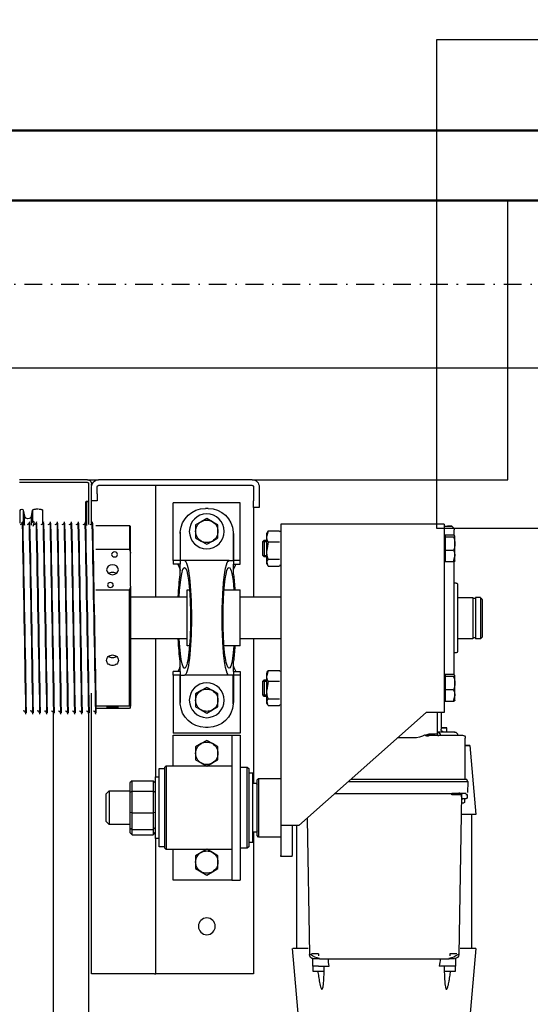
# Model space of a CAD drawing. Header units: centimetres. Extents: x 0 to 55409, y -2708 to 14680.
# Tile 170 of 215: x 50525 to 50562, y 5719 to 5790. Entities that reach past the tile are written whole.
import ezdxf

# ---------------------------------------------------------------- set-up
doc = ezdxf.new("R2010")
doc.units = ezdxf.units.CM
doc.header["$LTSCALE"] = 0.01
doc.linetypes.add('Ciągłe', pattern=[0])
doc.linetypes.add('DASHDOT2', pattern=[12.7, 6.35, -3.175, 0, -3.175])
for name, color, linetype in [('A-Grid', 191, 'DASHDOT2'), ('A-konstrukcja', 7, 'Continuous'), ('CKOPIS_WIDOK', 3, 'Continuous'), ('CKSCIANY_WIDOK', 7, 'Ciągłe'), ('CKWYMIAR', 3, 'Continuous')]:
    doc.layers.add(name, color=color, linetype=linetype)
doc.layers.add('CKPOM_POWIERZ', color=1, linetype='Continuous', plot=False)
doc.layers.add('CKSCIANY_PRZEKR', color=6, linetype='Continuous', lineweight=50)
doc.styles.get("Standard").update_dxf_attribs({"font": 'ic-simplex.shx', "width": 0.8})
doc.dimstyles.new('Kopia2 CADKON cm', dxfattribs={"dimscale": 5, "dimtxt": 3, "dimasz": 2.5, "dimexe": 1.8, "dimexo": 5, "dimgap": 0.6, "dimtad": 1, "dimrnd": 0.5, "dimtxsty": 'Standard', "dimblk1": 'OBLIQUE', "dimblk2": 'OBLIQUE', "dimsah": 1, "dimcen": 2.5, "dimadec": 1, "dimazin": 2, "dimtfac": 1, "dimtix": 1, "dimtmove": 2, "dimatfit": 3, "dimldrblk": 'OPEN30', "dimfxl": 2, "dimfxlon": 1, "dimtfill": 1, "dimtolj": 1, "dimarcsym": 0})

# ---------------------------------------------------------------- blocks, each defined once
blk = doc.blocks.new('A$7E8814A102C37C')
at = {"layer": 'A-Grid', "ltscale": 20}
blk.add_line((-367, -417), (3350, -417), dxfattribs=at)
at = {"layer": 'CKOPIS_WIDOK'}
for points in [[(-11, -406), (1511, -406), (1511, -1678), (-11, -1678)], [(-6, -411), (1506, -411), (1506, -1673), (-6, -1673)]]:
    blk.add_lwpolyline(points, close=True, dxfattribs=at)
blk = doc.blocks.new('A$7E8814B27261F1')
at = {"color": 7, "linetype": 'Continuous'}
for p, q in [((0, 0), (0, 375)), ((200, 301), (200, 349.66)), ((202, 301), (202, 349.66)), ((221, 348), (221, 347.81)), ((221.8, 346.83), (226.02, 345.95)), ((221.8, 346.83), (229.79, 346.83)), ((229.95, 349), (222, 349)), ((232.64, 345.95), (226.02, 345.95)), ((229.79, 346.83), (232.64, 345.95)), ((231.1, 349), (229.95, 349)), ((231.1, 347.69), (230.73, 347.81)), ((231, 347.71), (231, 347.3)), ((221, 339.19), (221, 338)), ((226.02, 341.05), (221.8, 340.17)), ((222.39, 340), (222.1, 340)), ((229.32, 340), (222.39, 340)), ((232.64, 341.05), (226.02, 341.05)), ((230.85, 340.49), (229.28, 340)), ((230.16, 339), (233.52, 340.07)), ((231, 342.71), (231, 342.3)), ((367, 344.8), (367, 345.21)), ((367, 339.8), (367, 340.21)), ((222.23, 333), (222.39, 333)), ((222.39, 333), (231.33, 333)), ((231, 337.71), (231, 337.3)), ((231, 332.71), (231, 332.3)), ((367, 334.8), (367, 335.22)), ((231, 327.72), (231, 327.3)), ((366.58, 325.5), (636.73, 325.5)), ((367, 329.8), (367, 330.22)), ((367, 324.8), (367, 325.22)), ((231, 322.72), (231, 322.3)), ((231, 317.72), (231, 317.3)), ((367, 319.8), (367, 320.22)), ((231, 312.72), (231, 312.3)), ((367, 314.8), (367, 315.22)), ((231, 307.72), (231, 307.31)), ((367, 309.8), (367, 310.22)), ((367, 304.8), (367, 305.22)), ((200, 301), (200, 293)), ((232.13, 300), (203, 300)), ((204, 298), (203, 298)), ((203, 298), (203, 297.58)), ((204, 298), (204, 297.9)), ((210, 298), (205, 298)), ((215, 298), (210, 298)), ((215, 294), (215, 298)), ((231.46, 298), (215, 298)), ((215.8, 302), (215.3, 301.5)), ((215.3, 301.5), (215.7, 301.5)), ((215.3, 301.5), (215.3, 300)), ((216.2, 302), (215.7, 301.5)), ((215.7, 301.5), (232.7, 301.5)), ((215.7, 301.5), (215.7, 300)), ((216.2, 302), (215.8, 302)), ((232.2, 302), (216.2, 302)), ((231, 302.72), (231, 302.31)), ((231, 297.72), (231, 297.31)), ((554, 298), (353, 298)), ((367, 299.81), (367, 300.22)), ((636.73, 300), (367, 300)), ((554, 293), (554, 298)), ((200, 183), (200, 293)), ((204, 183), (204, 293)), ((210, 294), (205, 294)), ((210, 294), (215, 294)), ((232.75, 295), (232.75, 285.82)), ((250.04, 270.75), (250.04, 295)), ((278.85, 295), (278.85, 270.75)), ((354.75, 295), (367, 295)), ((362.13, 270.75), (362.13, 295)), ((363.73, 295), (363.73, 270.75)), ((367, 295), (367, 295.22)), ((554, 253), (554, 293)), ((425, 287.5), (423, 285.5)), ((423, 285.5), (447, 285.5)), ((423, 285.5), (423, 270.5)), ((445, 287.5), (425, 287.5)), ((447, 285.5), (445, 287.5)), ((447, 270.5), (447, 285.5)), ((232.75, 280.15), (232.75, 270.75)), ((232.75, 270.75), (250.04, 270.75)), ((232.75, 270.75), (233.5, 270)), ((252.71, 270), (233.5, 270)), ((276.18, 270), (252.71, 270)), ((276.18, 270), (362.28, 270)), ((362.13, 270.75), (278.85, 270.75)), ((284, 270), (284, 229.6)), ((314, 229.6), (314, 270)), ((363.58, 270), (362.28, 270)), ((415.65, 269), (417.25, 270.5)), ((415.65, 269), (415.65, 254)), ((423.11, 269), (415.65, 269)), ((417.25, 270.5), (424.06, 270.5)), ((423.11, 269), (424.06, 270.5)), ((423.11, 269), (423.11, 254)), ((438.69, 269), (423.11, 269)), ((424.06, 270.5), (438.43, 270.5)), ((438.43, 270.5), (449.39, 270.5)), ((438.69, 269), (438.43, 270.5)), ((438.69, 269), (438.69, 254)), ((450.71, 269), (438.69, 269)), ((449.39, 270.5), (452.75, 270.5)), ((449.39, 270.5), (450.71, 269)), ((450.71, 269), (450.71, 254)), ((454.35, 269), (450.71, 269)), ((452.75, 270.5), (454.35, 269)), ((454.35, 269), (454.35, 254)), ((284, 252), (204, 252)), ((413, 252), (314, 252)), ((463, 249.5), (407, 249.5)), ((407, 249.5), (407, 245.5)), ((413, 252.5), (457, 252.5)), ((413, 252.5), (413, 249.5)), ((415.65, 254), (423.11, 254)), ((417.25, 252.5), (415.65, 254)), ((423.11, 254), (438.69, 254)), ((424.06, 252.5), (423.11, 254)), ((438.43, 252.5), (438.69, 254)), ((438.69, 254), (450.71, 254)), ((449.39, 252.5), (450.71, 254)), ((450.71, 254), (454.35, 254)), ((454.35, 254), (452.75, 252.5)), ((457, 249.5), (457, 252.5)), ((554, 252), (457, 252)), ((463, 245.5), (463, 249.5)), ((554, 253), (554, 252)), ((554, 247), (554, 252)), ((554, 187), (554, 247)), ((406, 245.5), (405, 244.5)), ((405, 244.5), (465, 244.5)), ((405, 244.5), (405, 197.5)), ((464, 245.5), (406, 245.5)), ((465, 244.5), (464, 245.5)), ((465, 197.5), (465, 244.5)), ((257.9, 239.5), (216.5, 239.5)), ((216.5, 191.5), (216.5, 239.5)), ((237.5, 234.47), (257.9, 234.47)), ((238.5, 234.5), (257.9, 234.5)), ((257.9, 234.5), (257.9, 239.5)), ((257.9, 239.5), (260.5, 239.5)), ((257.9, 234.5), (260.5, 234.5)), ((257.9, 231.4), (257.9, 234.47)), ((260.5, 234.5), (260.5, 239.5)), ((268.01, 234.6), (260.5, 234.6)), ((337.5, 234.6), (329.99, 234.6)), ((340.1, 239.5), (337.5, 239.5)), ((337.5, 234.5), (337.5, 239.5)), ((337.5, 234.5), (340.1, 234.5)), ((340.1, 239.5), (381.5, 239.5)), ((340.1, 234.5), (340.1, 239.5)), ((340.1, 234.5), (359.5, 234.5)), ((340.1, 234.47), (340.1, 231.4)), ((360.5, 234.47), (340.1, 234.47)), ((381.5, 191.5), (381.5, 239.5)), ((405, 239.5), (383, 239.5)), ((383, 239.5), (383, 201.5)), ((487, 239.5), (465, 239.5)), ((487, 201.5), (487, 239.5)), ((257.9, 199.6), (257.9, 231.4)), ((319, 229.6), (279, 229.6)), ((279, 229.6), (279, 227.84)), ((319, 227.84), (319, 229.6)), ((340.1, 199.6), (340.1, 231.4)), ((227.76, 215.5), (230.07, 219.5)), ((230.07, 219.5), (232.38, 223.5)), ((232.38, 223.5), (237, 223.5)), ((237, 223.5), (241.62, 223.5)), ((241.62, 223.5), (243.93, 219.5)), ((243.93, 219.5), (246.24, 215.5)), ((348.76, 215.5), (351.07, 219.5)), ((351.07, 219.5), (353.38, 223.5)), ((353.38, 223.5), (358, 223.5)), ((358, 223.5), (362.62, 223.5)), ((362.62, 223.5), (364.93, 219.5)), ((364.93, 219.5), (367.24, 215.5)), ((386.76, 215.5), (389.07, 219.5)), ((389.07, 219.5), (391.38, 223.5)), ((391.38, 223.5), (396, 223.5)), ((396, 223.5), (400.62, 223.5)), ((400.62, 223.5), (402.93, 219.5)), ((402.93, 219.5), (405.24, 215.5)), ((464.76, 215.5), (467.07, 219.5)), ((467.07, 219.5), (469.38, 223.5)), ((469.38, 223.5), (474, 223.5)), ((474, 223.5), (478.62, 223.5)), ((478.62, 223.5), (480.93, 219.5)), ((480.93, 219.5), (483.24, 215.5)), ((220.5, 214.5), (220.5, 216.5)), ((230.07, 211.5), (227.76, 215.5)), ((246.24, 215.5), (243.93, 211.5)), ((351.07, 211.5), (348.76, 215.5)), ((367.24, 215.5), (364.93, 211.5)), ((377.5, 214.5), (377.5, 216.5)), ((389.07, 211.5), (386.76, 215.5)), ((405.24, 215.5), (402.93, 211.5)), ((467.07, 211.5), (464.76, 215.5)), ((483.24, 215.5), (480.93, 211.5)), ((232.38, 207.5), (230.07, 211.5)), ((237, 207.5), (232.38, 207.5)), ((241.62, 207.5), (237, 207.5)), ((243.93, 211.5), (241.62, 207.5)), ((353.38, 207.5), (351.07, 211.5)), ((358, 207.5), (353.38, 207.5)), ((362.62, 207.5), (358, 207.5)), ((364.93, 211.5), (362.62, 207.5)), ((391.38, 207.5), (389.07, 211.5)), ((396, 207.5), (391.38, 207.5)), ((400.62, 207.5), (396, 207.5)), ((402.93, 211.5), (400.62, 207.5)), ((469.38, 207.5), (467.07, 211.5)), ((474, 207.5), (469.38, 207.5)), ((478.62, 207.5), (474, 207.5)), ((480.93, 211.5), (478.62, 207.5)), ((257.9, 199.6), (257.9, 196.53)), ((279, 203.16), (279, 191.5)), ((319, 191.5), (319, 203.16)), ((340.1, 196.53), (340.1, 199.6)), ((383, 201.5), (383, 197.5)), ((487, 197.5), (487, 201.5)), ((257.9, 191.5), (216.5, 191.5)), ((237.5, 196.53), (257.9, 196.53)), ((238.5, 196.5), (257.9, 196.5)), ((257.9, 191.5), (257.9, 196.5)), ((257.9, 196.5), (260.5, 196.5)), ((260.5, 191.5), (257.9, 191.5)), ((260.5, 196.5), (260.5, 191.5)), ((268.01, 196.4), (260.5, 196.4)), ((319, 191.5), (279, 191.5)), ((284, 191.5), (284, 162.5)), ((314, 162.5), (314, 191.5)), ((337.5, 196.4), (329.99, 196.4)), ((337.5, 196.5), (337.5, 191.5)), ((337.5, 196.5), (340.1, 196.5)), ((337.5, 191.5), (340.1, 191.5)), ((360.5, 196.53), (340.1, 196.53)), ((340.1, 191.5), (340.1, 196.5)), ((340.1, 196.5), (359.5, 196.5)), ((340.1, 191.5), (381.5, 191.5)), ((383, 197.5), (397.36, 197.5)), ((383, 197.5), (383, 191.5)), ((383, 191.5), (397.36, 191.5)), ((397.36, 197.5), (472.64, 197.5)), ((397.36, 191.5), (472.64, 191.5)), ((406, 191.5), (406, 186.5)), ((464, 186.5), (464, 191.5)), ((472.64, 197.5), (487, 197.5)), ((472.64, 191.5), (487, 191.5)), ((487, 197.5), (487, 191.5)), ((464, 186.5), (406, 186.5)), ((406, 186.5), (407, 185.5)), ((407, 185.5), (463, 185.5)), ((410, 185.5), (410, 182.5)), ((460, 182.5), (460, 185.5)), ((463, 185.5), (464, 186.5)), ((554, 182), (554, 187)), ((200, 183), (200, 0)), ((205, 182), (215, 182)), ((205, 178), (215, 178)), ((220, 182), (215, 182)), ((215, 178), (220, 178)), ((220, 178), (220, 182)), ((220, 182), (284, 182)), ((314, 182), (417.5, 182)), ((460, 182.5), (410, 182.5)), ((415, 179.5), (414, 178.5)), ((414, 178.5), (456, 178.5)), ((414, 178.5), (414, 162.5)), ((455, 179.5), (415, 179.5)), ((417.5, 182.5), (417.5, 180.5)), ((452.5, 180.5), (452.5, 182.5)), ((452.5, 182), (554, 182)), ((456, 178.5), (455, 179.5)), ((456, 162.5), (456, 178.5)), ((236.67, 171.52), (240.54, 172.5)), ((236.67, 171.52), (236.67, 163.48)), ((240.54, 172.5), (238.26, 172.5)), ((250.71, 172.5), (240.54, 172.5)), ((244.34, 175.5), (243.26, 174.43)), ((243.26, 174.43), (255.26, 174.43)), ((243.26, 174.43), (243.26, 172.5)), ((254.19, 175.5), (244.34, 175.5)), ((244.34, 175.5), (244.34, 172.5)), ((244.41, 171.52), (250.71, 172.5)), ((244.41, 171.52), (244.41, 163.48)), ((259.43, 172.5), (250.71, 172.5)), ((255.26, 174.43), (254.19, 175.5)), ((254.19, 175.5), (254.19, 172.5)), ((255.26, 172.5), (255.26, 174.43)), ((257.01, 171.52), (257.01, 163.48)), ((261.86, 171.52), (257.99, 172.5)), ((261.86, 171.52), (261.86, 163.48)), ((336.67, 171.52), (340.54, 172.5)), ((336.67, 171.52), (336.67, 163.48)), ((340.54, 172.5), (338.26, 172.5)), ((350.71, 172.5), (340.54, 172.5)), ((344.34, 175.5), (343.26, 174.43)), ((343.26, 174.43), (355.26, 174.43)), ((343.26, 174.43), (343.26, 172.5)), ((354.19, 175.5), (344.34, 175.5)), ((344.34, 175.5), (344.34, 172.5)), ((344.41, 171.52), (350.71, 172.5)), ((344.41, 171.52), (344.41, 163.48)), ((359.43, 172.5), (350.71, 172.5)), ((355.26, 174.43), (354.19, 175.5)), ((354.19, 175.5), (354.19, 172.5)), ((355.26, 172.5), (355.26, 174.43)), ((357.01, 171.52), (357.01, 163.48)), ((361.86, 171.52), (357.98, 172.5)), ((361.86, 171.52), (361.86, 163.48)), ((231.83, 162.5), (447.83, 162.5)), ((231.83, 154.5), (231.83, 162.5)), ((447.83, 162.5), (469.28, 162.5)), ((470, 162.5), (469.28, 162.5)), ((470, 154.5), (470, 162.5)), ((231.84, 58.5), (231.84, 149.5)), ((231.87, 58.5), (231.87, 149.5)), ((447.87, 149.5), (366.87, 58.5)), ((447.86, 154.5), (469.28, 154.5)), ((535.81, 151.05), (447.86, 151.05)), ((470, 154.5), (469.28, 154.5)), ((587.81, 149.5), (535.81, 154.05)), ((442.63, 143.61), (540.3, 141.91)), ((539.79, 135.47), (541.26, 135.47)), ((548.45, 139.52), (543.12, 139.52)), ((543.26, 134.91), (543.26, 42.09)), ((552.45, 139.27), (548.46, 139.27)), ((548.46, 135.52), (548.46, 127.9)), ((424.78, 123.57), (424.78, 32.5)), ((416.53, 32.5), (416.53, 114.3)), ((414.78, 32.3), (414.78, 112.33)), ((414.78, 32.5), (414.78, 112.33)), ((384.98, 67.5), (384.98, 78.85)), ((383.02, 57.5), (383.02, 32.5)), ((383.21, 56.72), (383.8, 56.72)), ((231.83, 45.5), (231.83, 53.5)), ((366.86, 50.5), (382.17, 50.5)), ((383.02, 50.28), (380.98, 50.28)), ((231.83, 45.5), (366.83, 45.5)), ((239.66, 38.8), (239.66, 44.9)), ((239.66, 44.9), (241.03, 44.9)), ((241.03, 45.35), (241.03, 45.24)), ((241.03, 38.8), (241.03, 44.9)), ((241.03, 44.9), (250.63, 44.9)), ((250.63, 38.8), (250.63, 44.9)), ((250.63, 44.9), (258.87, 44.9)), ((257.5, 45.24), (257.5, 45.35)), ((258.87, 38.8), (258.87, 44.9)), ((339.66, 38.8), (339.66, 44.9)), ((339.66, 44.9), (341.02, 44.9)), ((341.02, 38.8), (341.02, 44.9)), ((341.02, 44.9), (350.63, 44.9)), ((341.03, 45.35), (341.03, 45.24)), ((350.63, 38.8), (350.63, 44.9)), ((350.63, 44.9), (358.87, 44.9)), ((357.5, 45.24), (357.5, 45.35)), ((358, 44.9), (358, 45.5)), ((358.87, 38.8), (358.87, 44.9)), ((366.85, 47.76), (378.83, 47.76)), ((380.81, 43.61), (377.78, 43.61)), ((380.8, 38.14), (380.81, 46.05)), ((382.91, 48.31), (383.02, 48.31)), ((548.46, 41.48), (548.46, 49.11)), ((233.31, 40), (234.52, 38.79)), ((235.23, 38.5), (235.54, 38.5)), ((235.54, 38.5), (235.84, 38.5)), ((236.2, 38.5), (235.84, 38.5)), ((239.88, 38.5), (236.2, 38.5)), ((241.03, 38.8), (240.34, 38)), ((245.83, 38), (240.34, 38)), ((254.75, 38), (245.83, 38)), ((258.87, 38.8), (254.75, 38)), ((258.26, 38), (254.75, 38)), ((339.9, 38.5), (258.63, 38.5)), ((274, 37), (274, 38.5)), ((275, 36), (323, 36)), ((284.37, 36), (284.37, 25)), ((314, 25), (314, 36)), ((324, 37), (324, 38.5)), ((341.02, 38.8), (340.34, 38)), ((345.83, 38), (340.34, 38)), ((354.75, 38), (345.83, 38)), ((358.87, 38.8), (354.75, 38)), ((358.26, 38), (354.75, 38)), ((382.81, 36), (383.02, 36)), ((425.75, 40.09), (424.77, 40.09)), ((539.79, 41.53), (541.26, 41.53)), ((543.08, 37.48), (548.45, 37.48)), ((548.46, 37.73), (552.45, 37.73)), ((385.02, 30.5), (385.21, 30.5)), ((405.86, 30.5), (385.21, 30.5)), ((414.78, 30.5), (405.86, 30.5)), ((414.52, 30.16), (414.77, 30.16)), ((414.52, 29.6), (414.77, 29.6)), ((416.27, 28.59), (414.52, 29.6)), ((416.27, 28.59), (416.52, 28.59)), ((416.52, 28.59), (424.01, 28.98)), ((425.97, 34.54), (424.2, 34.51)), ((424.78, 33.5), (427.18, 33.5)), ((424.78, 32.75), (424.95, 32.75)), ((425.64, 29.07), (427.75, 29.18)), ((425.73, 33.09), (540.3, 35.09)), ((428.04, 33), (428.68, 33)), ((428.69, 30.18), (428.69, 32.13)), ((428.69, 31), (430.98, 31)), ((284.37, 25), (314, 25)), ((284.37, 23.15), (314, 23.15)), ((284.37, 19.65), (284.37, 23.15)), ((285.1, 23.15), (285.1, 25)), ((313.3, 23.15), (313.3, 25)), ((314, 19.65), (314, 23.15)), ((390.41, 27.27), (439.81, 22.95)), ((439.87, 25.95), (535.81, 25.95)), ((535.81, 22.95), (587.81, 27.5)), ((284.37, 19.65), (314, 19.65)), ((312.5, 18.15), (285.93, 18.15)), ((312.5, 18.15), (314, 19.65)), ((200, 0), (0, 0))]:
    blk.add_line(p, q, dxfattribs=at)
for centre, radius in [((237, 215.5), 12.5), ((358, 215.5), 12.5), ((520, 215.5), 6)]:
    blk.add_circle(centre, radius, dxfattribs=at)
for centre, radius, start, end in [((222, 348), 1, 90, 180), ((222, 347.81), 1, 180, 258.13508), ((230.05, 349.89), 2.39, 270.27368, 342.85508), ((1137.01, 45964.08), 45625.37, 268.862172, 269.032894), ((1007.37, 38871.97), 38532.49, 268.845502, 269.04765), ((222, 339.19), 1, 101.86492, 180), ((222.09, 339), 1, 101.57659, 179.98368), ((222.1, 338.98), 1.02, 89.86867, 101.43514), ((230.05, 344.9), 2.39, 270.27368, 342.85508), ((230.05, 339.9), 2.39, 270.27368, 342.85508), ((1137.01, 45959.08), 45625.37, 268.862172, 269.032894), ((1007.37, 38866.97), 38532.49, 268.845502, 269.04765), ((-408.75, 38871.45), 38534.46, 271.153415, 271.153525), ((-408.75, 38866.45), 38534.46, 271.153415, 271.153525), ((222.04, 337.99), 0.989, 191.77636, 192.10457), ((230.05, 334.9), 2.39, 270.27368, 342.85508), ((1137.01, 45954.09), 45625.37, 268.862172, 269.032894), ((1007.37, 38861.97), 38532.49, 268.845502, 269.04765), ((1137.01, 45949.09), 45625.37, 268.862172, 269.032894), ((1007.37, 38856.97), 38532.49, 268.845502, 269.04765), ((-408.75, 38861.45), 38534.46, 271.153415, 271.153525), ((230.05, 329.9), 2.39, 270.27368, 342.85508), ((1137.01, 45944.09), 45625.37, 268.862172, 269.032894), ((1007.37, 38851.97), 38532.49, 268.845502, 269.04765), ((-408.75, 38856.45), 38534.46, 271.153415, 271.153525), ((-408.75, 38851.45), 38534.46, 271.153415, 271.153525), ((230.05, 324.9), 2.39, 270.27368, 342.85508), ((230.05, 319.9), 2.39, 270.27368, 342.85508), ((1137.01, 45939.09), 45625.37, 268.862172, 269.032894), ((1007.37, 38846.97), 38532.49, 268.845502, 269.04765), ((1137.01, 45934.09), 45625.37, 268.862172, 269.032894), ((-408.75, 38846.45), 38534.46, 271.153415, 271.153525), ((230.05, 314.9), 2.39, 270.27368, 342.85508), ((1007.37, 38841.97), 38532.49, 268.845502, 269.04765), ((1137.01, 45929.09), 45625.37, 268.862172, 269.032894), ((1007.37, 38836.97), 38532.49, 268.845502, 269.04765), ((-408.75, 38841.45), 38534.46, 271.153415, 271.153525), ((230.05, 309.9), 2.39, 270.27368, 342.85508), ((230.05, 304.9), 2.39, 270.27368, 342.85508), ((1137.01, 45924.09), 45625.37, 268.862172, 269.032894), ((1007.37, 38831.97), 38532.49, 268.845502, 269.04765), ((-408.75, 38836.46), 38534.46, 271.153415, 271.153525), ((-408.75, 38831.46), 38534.46, 271.153415, 271.153525), ((203, 301), 3, 180, 270), ((205, 293), 5, 90, 180), ((203, 301), 1, 180, 270), ((230.05, 299.9), 2.39, 270.27368, 342.85508), ((1137.01, 45919.09), 45625.37, 268.862172, 269.032894), ((1007.37, 38826.98), 38532.49, 268.845502, 269.04765), ((1137.01, 45914.09), 45625.37, 268.862172, 269.032894), ((1010.73, 38789.12), 38499.71, 268.839519, 269.023723), ((-408.75, 38826.46), 38534.46, 271.153415, 271.153525), ((205, 293), 1, 90, 180), ((266.29, 323.65), 55.34, 252.91523, 255.79472), ((262.59, 323.65), 55.34, 284.20528, 287.08477), ((382.47, 274.39), 20.67, 190.15554, 192.27538), ((343.39, 274.39), 20.67, 347.72462, 349.84446), ((238.5, 216.5), 18, 93.19721, 180), ((238.5, 216.5), 18, 90, 93.19721), ((359.5, 216.5), 18, 86.80279, 90), ((359.5, 216.5), 18, 0, 86.80279), ((237, 215.5), 8, 150, 210), ((237, 215.5), 8, 90, 150), ((237, 215.5), 8, 30, 90), ((237, 215.5), 8, 330, 30), ((358, 215.5), 8, 150, 210), ((358, 215.5), 8, 90, 150), ((358, 215.5), 8, 30, 90), ((358, 215.5), 8, 330, 30), ((396, 215.5), 8, 150, 210), ((396, 215.5), 8, 90, 150), ((396, 215.5), 8, 30, 90), ((396, 215.5), 8, 330, 30), ((474, 215.5), 8, 150, 210), ((474, 215.5), 8, 90, 150), ((474, 215.5), 8, 30, 90), ((474, 215.5), 8, 330, 30), ((238.5, 214.5), 18, 180, 266.80279), ((359.5, 214.5), 18, 273.19721, 0), ((237, 215.5), 8, 210, 270), ((237, 215.5), 8, 270, 330), ((358, 215.5), 8, 210, 270), ((358, 215.5), 8, 270, 330), ((396, 215.5), 8, 210, 270), ((396, 215.5), 8, 270, 330), ((474, 215.5), 8, 210, 270), ((474, 215.5), 8, 270, 330), ((238.5, 214.5), 18, 266.80279, 270), ((359.5, 214.5), 18, 270, 273.19721), ((205, 183), 5, 180, 270), ((205, 183), 1, 180, 270), ((418.5, 180.5), 1, 180, 270), ((451.5, 180.5), 1, 270, 0), ((239.29, 168.54), 3.97, 92.81037, 131.29882), ((240.36, 163.68), 8.82, 62.67613, 88.83923), ((250.5, 150.52), 21.98, 72.79546, 89.46515), ((259.63, 168.54), 3.97, 92.81037, 131.29882), ((259.19, 168.43), 4.08, 49.23441, 86.6564), ((339.29, 168.54), 3.97, 92.81037, 131.29882), ((340.36, 163.68), 8.82, 62.67613, 88.83923), ((350.5, 150.52), 21.98, 72.79546, 89.46515), ((359.63, 168.54), 3.97, 92.81037, 131.29882), ((359.19, 168.43), 4.08, 49.23441, 86.6564), ((239.29, 166.46), 3.97, 228.70118, 240.71716), ((259.19, 166.57), 4.08, 296.65142, 310.76559), ((339.29, 166.46), 3.97, 228.70118, 240.71716), ((359.19, 166.57), 4.08, 296.65142, 310.76559), ((527.43, 132.06), 15.87, 10.16022, 35.94647), ((383.37, 137.51), 156.43, 359.2526, 1.08372), ((202.61, 135.91), 340.65, 359.83181, 0.50451), ((76.01, -3173.26), 3334.79, 81.8553, 81.94568), ((368.02, 67.5), 16.96, 330.76992, 359.99603), ((381.95, 50.64), 1.03, 187.72149, 200.35995), ((240.69, 45.24), 0.338, 270, 0), ((241.18, 45.35), 0.15, 90, 180), ((257.35, 45.35), 0.15, 0, 90), ((257.84, 45.24), 0.338, 180, 270), ((340.69, 45.24), 0.338, 270, 0), ((341.18, 45.35), 0.15, 90, 180), ((357.35, 45.35), 0.15, 0, 90), ((357.84, 45.24), 0.338, 180, 270), ((378.83, 45.76), 2, 1.97217, 90.0039), ((76.01, 3350.26), 3334.79, 278.05431, 278.1447), ((235.23, 39.5), 1, 224.41447, 247.31149), ((246.03, 53.94), 15.94, 251.71172, 269.28365), ((245.63, 53.95), 15.95, 270.72276, 288.28187), ((254.9, 49.74), 11.74, 248.66552, 269.2516), ((275, 37), 1, 180, 270), ((323, 37), 1, 270, 0), ((346.03, 53.94), 15.94, 251.71172, 269.28365), ((345.63, 53.95), 15.95, 270.72276, 288.28187), ((354.9, 49.74), 11.74, 248.66552, 269.2516), ((-256.77, 38.09), 681.55, 359.54016, 0.16806), ((389.94, 39.47), 149.86, 358.87611, 0.78757), ((527.43, 44.94), 15.87, 324.05555, 349.83884), ((540.14, 38.09), 3, 272.97819, 360), ((369.04, 39.09), 171.3, 358.66121, 358.84864), ((385.02, 32.5), 2, 180, 270), ((425.7, 32.09), 1, 91.00004, 156.94298), ((427.69, 30.18), 1, 272.99994, 0), ((1315.76, 31.99), 887.06, 179.93611, 179.99137), ((616.22, 363.51), 477.87, 226.01785, 226.27744)]:
    blk.add_arc(centre, radius, start, end, dxfattribs=at)
for centre, major_axis, ratio, start_param, end_param in [((225.5, 343.5), (0, 2.5), 0.999939, 3.348675, 6.076103), ((221.04, 317), (0, -21), 0.011029, 2.690566, 3.05403), ((299, 231.4), (-36.1, 0), 0.118535, 0, 4.283883), ((299, 231.4), (-36.1, 0), 0.118535, 5.140895, 6.283185), ((299, 231.4), (41.1, 0), 0.118535, 1.94439, 2.424847), ((299, 231.4), (41.1, 0), 0.118535, 0.716745, 1.197203), ((299, 231.4), (41.1, 0), 0.118535, 3.141593, 6.283185), ((299, 199.6), (41.1, 0), 0.118535, 0, 3.141593), ((299, 199.6), (-36.1, 0), 0.118535, 2.157978, 6.283185), ((299, 199.6), (-36.1, 0), 0.118535, 0, 0.983615), ((299, 199.6), (41.1, 0), 0.118535, 3.858338, 4.204175), ((299, 199.6), (41.1, 0), 0.118535, 5.220603, 5.56644), ((231.83, 149.5), (0, 13), 0.002945, 4.712389, 6.283185), ((447.83, 149.5), (0, -13), 0.002945, 1.570796, 3.141593), ((535.81, 88.5), (0, -65.55), 0.002935, 2.551097, 3.445304), ((231.83, 149.5), (0, 5), 0.002945, 4.712389, 6.283185), ((535.81, 88.5), (0, -62.55), 0.002935, 2.62761, 3.141593), ((548.45, 135.52), (0, 4), 0.002935, 4.712389, 6.283185), ((552.45, 135.52), (0, 3.75), 0.002935, 3.141593, 6.283185), ((231.83, 58.5), (0, 13), 0.002945, 3.141593, 4.712389), ((231.83, 58.5), (0, 5), 0.002945, 3.141593, 4.712389), ((366.83, 58.5), (0, -13), 0.002945, 0, 1.570796), ((382.17, 67.5), (0, 17), 0.002935, 3.141593, 4.006402), ((383.17, 67.5), (0, 18), 0.002935, 2.159827, 4.070238), ((380.81, 88.5), (0, 50.5), 0.002935, 3.151418, 3.864574), ((233.32, 88.5), (0, -48.5), 0.002935, -0.480859, 0.480859), ((234.82, 88.5), (0, -50), 0.002935, 0.200335, 0.535527), ((377.78, 48.61), (0, 5), 0.002935, 1.74132, 3.141593), ((377.78, 48.61), (0, -5), 0.002935, 0, 1.400273), ((380.83, 48.76), (0, -3), 0.002935, 0.338665, 1.570796), ((552.45, 41.48), (0, -3.75), 0.002935, 0, 3.141593), ((234.82, 88.5), (0, -50), 0.002935, 0.109067, 0.200335), ((543.18, 35), (0, -10.85), 0.002935, 4.012474, 4.423392), ((548.45, 41.48), (0, -4), 0.002935, 0, 1.570796), ((390.41, 88.5), (0, 61.23), 0.002935, 2.815456, 3.467729), ((414.52, 32.5), (0, 2.9), 0.002935, 2.331809, 3.141593), ((414.52, 32.3), (0, 2.14), 0.002935, 2.570411, 3.141593), ((414.77, 32.5), (0, -2.9), 0.002935, 0, 1.570796), ((414.77, 32.3), (0, -2.14), 0.002935, 0, 1.570796), ((416.52, 32.5), (0, -3.91), 0.002935, 0, 1.570796), ((424.77, 32.5), (0, 2.72), 0.002935, 3.141593, 4.712389), ((425.68, 35), (0, -2.25), 0.002935, 5.442117, 5.753919), ((428.68, 35), (0, -2.1), 0.002935, 5.973341, 6.283185), ((439.81, 88.5), (0, 65.55), 0.002935, 3.141336, 3.712361), ((535.81, 88.5), (0, 65.55), 0.002935, 2.837881, 3.732056), ((535.81, 88.5), (0, 62.55), 0.002935, 3.141593, 3.655545)]:
    blk.add_ellipse(centre, major_axis=major_axis, ratio=ratio, start_param=start_param, end_param=end_param, dxfattribs=at)
for centre, major_axis, ratio in [((253.5, 281.5), (0, 2.1), 0.841709), ((264.44, 283), (0, 4.25), 0.841709), ((275.39, 284.5), (0, 2.1), 0.841709), ((362.32, 281.5), (0, -2.1), 0.04674), ((362.93, 283), (0, 4.25), 0.04674), ((363.54, 284.5), (0, -2.1), 0.04674)]:
    blk.add_ellipse(centre, major_axis=major_axis, ratio=ratio, dxfattribs=at)
for points, knots in [([(367.94, 345.01), (367.94, 345.01), (367.94, 345.01), (367.94, 345.01), (367.8, 345.01), (367.67, 345.03), (367.39, 345.07), (366.84, 345.25), (366.22, 345.7), (365.77, 346.26), (365.69, 346.6), (365.67, 346.69)], [0.1861249, 0.1861249, 0.1861249, 0.1861249, 0.2261769, 0.4214762, 0.4724045, 0.5083702, 0.5480959, 0.6471273, 0.8033109, 0.9563027, 1, 1, 1, 1]), ([(229.32, 340), (229.42, 340), (229.52, 339.97), (229.72, 339.87), (229.81, 339.8), (229.97, 339.61), (230.03, 339.5), (230.13, 339.26), (230.16, 339.13), (230.16, 339)], [0, 0, 0, 0, 0.25, 0.25, 0.5, 0.5, 0.75, 0.75, 1, 1, 1, 1]), ([(367.94, 340.01), (367.94, 340.01), (367.94, 340.01), (367.94, 340.01), (367.8, 340.01), (367.67, 340.03), (367.39, 340.07), (366.84, 340.25), (366.22, 340.7), (365.77, 341.26), (365.69, 341.6), (365.67, 341.69)], [0.1861249, 0.1861249, 0.1861249, 0.1861249, 0.2261769, 0.4214762, 0.4724045, 0.5083702, 0.5480959, 0.6471273, 0.8033109, 0.9563027, 1, 1, 1, 1]), ([(221.15, 335.45), (221.16, 335.07), (221.18, 334.48), (221.2, 334.1), (221.23, 333.91), (221.25, 333.75), (221.34, 333.53), (221.49, 333.31), (221.73, 333.11), (222.01, 333.01), (222.17, 333), (222.23, 333)], [0, 0, 0, 0, 0.32492, 0.610136, 0.753681, 0.828549, 0.859888, 0.89367, 0.934715, 0.979704, 1, 1, 1, 1]), ([(367.94, 335.01), (367.94, 335.01), (367.94, 335.01), (367.94, 335.01), (367.8, 335.02), (367.67, 335.03), (367.39, 335.07), (366.84, 335.25), (366.22, 335.7), (365.77, 336.26), (365.69, 336.6), (365.67, 336.69)], [0.1861249, 0.1861249, 0.1861249, 0.1861249, 0.2261769, 0.4214762, 0.4724045, 0.5083702, 0.5480959, 0.6471273, 0.8033109, 0.9563027, 1, 1, 1, 1]), ([(367.94, 330.01), (367.94, 330.01), (367.94, 330.01), (367.94, 330.01), (367.8, 330.02), (367.67, 330.03), (367.39, 330.08), (366.84, 330.25), (366.22, 330.7), (365.77, 331.26), (365.69, 331.6), (365.67, 331.69)], [0.1861249, 0.1861249, 0.1861249, 0.1861249, 0.2261769, 0.4214762, 0.4724045, 0.5083702, 0.5480959, 0.6471273, 0.8033109, 0.9563027, 1, 1, 1, 1]), ([(367.94, 325.01), (367.94, 325.01), (367.94, 325.01), (367.94, 325.01), (367.8, 325.02), (367.67, 325.03), (367.39, 325.08), (366.84, 325.25), (366.22, 325.7), (365.77, 326.26), (365.69, 326.61), (365.67, 326.69)], [0.1861249, 0.1861249, 0.1861249, 0.1861249, 0.2261769, 0.4214762, 0.4724045, 0.5083702, 0.5480959, 0.6471273, 0.8033109, 0.9563027, 1, 1, 1, 1]), ([(367.94, 320.01), (367.94, 320.01), (367.94, 320.01), (367.94, 320.01), (367.8, 320.02), (367.67, 320.03), (367.39, 320.08), (366.84, 320.25), (366.22, 320.7), (365.77, 321.26), (365.69, 321.61), (365.67, 321.7)], [0.1861249, 0.1861249, 0.1861249, 0.1861249, 0.2261769, 0.4214762, 0.4724045, 0.5083702, 0.5480959, 0.6471273, 0.8033109, 0.9563027, 1, 1, 1, 1]), ([(367.94, 315.01), (367.94, 315.01), (367.94, 315.01), (367.94, 315.01), (367.8, 315.02), (367.67, 315.03), (367.39, 315.08), (366.84, 315.25), (366.22, 315.7), (365.77, 316.26), (365.69, 316.61), (365.67, 316.7)], [0.1861249, 0.1861249, 0.1861249, 0.1861249, 0.2261769, 0.4214762, 0.4724045, 0.5083702, 0.5480959, 0.6471273, 0.8033109, 0.9563027, 1, 1, 1, 1]), ([(367.94, 310.01), (367.94, 310.01), (367.94, 310.01), (367.94, 310.01), (367.8, 310.02), (367.67, 310.03), (367.39, 310.08), (366.84, 310.25), (366.22, 310.7), (365.77, 311.26), (365.69, 311.61), (365.67, 311.7)], [0.1861249, 0.1861249, 0.1861249, 0.1861249, 0.2261769, 0.4214762, 0.4724045, 0.5083702, 0.5480959, 0.6471273, 0.8033109, 0.9563027, 1, 1, 1, 1]), ([(367.94, 305.01), (367.94, 305.01), (367.94, 305.01), (367.94, 305.01), (367.8, 305.02), (367.67, 305.03), (367.39, 305.08), (366.84, 305.25), (366.22, 305.7), (365.77, 306.26), (365.69, 306.61), (365.67, 306.7)], [0.1861249, 0.1861249, 0.1861249, 0.1861249, 0.2261769, 0.4214762, 0.4724045, 0.5083702, 0.5480959, 0.6471273, 0.8033109, 0.9563027, 1, 1, 1, 1]), ([(367.94, 300.02), (367.94, 300.02), (367.94, 300.02), (367.94, 300.01), (367.8, 300.02), (367.67, 300.03), (367.39, 300.08), (366.84, 300.25), (366.22, 300.7), (365.77, 301.27), (365.69, 301.61), (365.67, 301.7)], [0.1861249, 0.1861249, 0.1861249, 0.1861249, 0.2261769, 0.4214762, 0.4724045, 0.5083702, 0.5480959, 0.6471273, 0.8033109, 0.9563027, 1, 1, 1, 1]), ([(367.92, 295.02), (367.94, 295.02), (367.95, 295.02), (367.94, 295.01), (367.8, 295.02), (367.67, 295.04), (367.39, 295.08), (366.84, 295.25), (366.22, 295.7), (365.77, 296.27), (365.69, 296.61), (365.67, 296.7)], [0, 0, 0, 0, 0.226177, 0.421476, 0.472405, 0.50837, 0.548096, 0.647127, 0.803311, 0.956303, 1, 1, 1, 1]), ([(267.08, 285.82), (266.53, 285.04), (266.22, 284.02), (266.22, 281.99), (266.52, 280.98), (267.06, 280.21)], [0.384709, 0.384709, 0.384709, 0.384709, 0.5, 0.5, 0.6138838, 0.6138838, 0.6138838, 0.6138838]), ([(333.12, 283), (333.12, 281.88), (332.73, 280.78), (331.37, 279.21), (330.39, 278.75), (328.42, 278.75), (327.43, 279.2), (325.99, 280.79), (325.57, 281.89), (325.57, 284.11), (325.99, 285.22), (327.42, 286.79), (328.41, 287.25), (330.4, 287.25), (331.36, 286.79), (332.72, 285.22), (333.12, 284.12), (333.12, 283)], [0, 0, 0, 0, 0.125, 0.125, 0.25, 0.25, 0.375, 0.375, 0.5, 0.5, 0.625, 0.625, 0.75, 0.75, 0.875, 0.875, 1, 1, 1, 1]), ([(552.45, 136.03), (552.66, 136), (554.2, 135.79), (557.16, 135.34), (560.61, 134.72), (563.07, 134.13), (564.24, 133.73), (564.78, 133.45), (564.99, 133.27), (565.07, 133.14), (565.12, 132.9), (564.48, 132.49), (563.54, 132.31), (562.4, 132.11), (561.06, 131.95), (559.26, 131.8), (556.52, 131.64), (552.88, 131.5), (550.01, 131.47), (548.46, 131.45)], [0.1164224, 0.1164224, 0.1164224, 0.1164224, 0.1349744, 0.2502166, 0.3752995, 0.4378256, 0.469073, 0.4846887, 0.4925198, 0.4966186, 0.5003701, 0.5218265, 0.5621282, 0.5906125, 0.6246781, 0.6818998, 0.7497834, 0.8650196, 1, 1, 1, 1]), ([(383.21, 56.72), (383.21, 56.79), (383.21, 56.93), (383.21, 57.13), (383.2, 57.32), (383.19, 57.48), (383.18, 57.63), (383.17, 57.76), (383.15, 57.88), (383.14, 57.98), (383.13, 58.06), (383.11, 58.13), (383.1, 58.2), (383.08, 58.25), (383.07, 58.3), (383.05, 58.33), (383.04, 58.36), (383.03, 58.39), (383.02, 58.41), (383.01, 58.42), (383, 58.43), (382.98, 58.44), (382.97, 58.45), (382.96, 58.46), (382.95, 58.46), (382.94, 58.46), (382.93, 58.46), (382.91, 58.46), (382.9, 58.45), (382.88, 58.44), (382.86, 58.42), (382.84, 58.4), (382.82, 58.37), (382.8, 58.33), (382.77, 58.29), (382.74, 58.23), (382.71, 58.16), (382.68, 58.08), (382.64, 57.98), (382.6, 57.87), (382.56, 57.74), (382.51, 57.59), (382.46, 57.41), (382.4, 57.22), (382.34, 56.99), (382.28, 56.74), (382.23, 56.56), (382.21, 56.47)], [0, 0, 0, 0, 0.050231, 0.09572, 0.136715, 0.173461, 0.206115, 0.234796, 0.259689, 0.281128, 0.299544, 0.31539, 0.329061, 0.340748, 0.35057, 0.358726, 0.365512, 0.371225, 0.376137, 0.380451, 0.384327, 0.387911, 0.391345, 0.394766, 0.398311, 0.40212, 0.406333, 0.411106, 0.41664, 0.423208, 0.431122, 0.440701, 0.452152, 0.465568, 0.481052, 0.498972, 0.519802, 0.544027, 0.572096, 0.604568, 0.642199, 0.685303, 0.73377, 0.788384, 0.850295, 0.920548, 1, 1, 1, 1]), ([(383.8, 56.72), (383.8, 56.82), (383.8, 57), (383.78, 57.26), (383.76, 57.5), (383.73, 57.72), (383.7, 57.92), (383.66, 58.09), (383.62, 58.25), (383.58, 58.38), (383.54, 58.5), (383.5, 58.6), (383.45, 58.69), (383.41, 58.77), (383.37, 58.84), (383.33, 58.9), (383.29, 58.95), (383.25, 58.99), (383.21, 59.03), (383.18, 59.06), (383.15, 59.08), (383.12, 59.11), (383.09, 59.13), (383.05, 59.14), (383.02, 59.16), (382.99, 59.18), (382.95, 59.19), (382.91, 59.2), (382.86, 59.21), (382.83, 59.22), (382.82, 59.22)], [0, 0, 0, 0, 0.091931, 0.17614, 0.253173, 0.323557, 0.387616, 0.445549, 0.497613, 0.544312, 0.586342, 0.624475, 0.659408, 0.691351, 0.720228, 0.746085, 0.769256, 0.790193, 0.809381, 0.827197, 0.84392, 0.859852, 0.875333, 0.890726, 0.906399, 0.922692, 0.939893, 0.958262, 0.97814, 1, 1, 1, 1]), ([(380.98, 50.28), (380.99, 50.22), (381.02, 50.1), (381.06, 49.93), (381.12, 49.76), (381.19, 49.6), (381.26, 49.46), (381.33, 49.32), (381.42, 49.19), (381.5, 49.07), (381.59, 48.96), (381.69, 48.86), (381.78, 48.77), (381.88, 48.68), (381.98, 48.61), (382.08, 48.55), (382.18, 48.49), (382.29, 48.44), (382.39, 48.4), (382.49, 48.37), (382.6, 48.34), (382.7, 48.32), (382.81, 48.31), (382.88, 48.31), (382.91, 48.31)], [0, 0, 0, 0, 0.061882, 0.122107, 0.180546, 0.237115, 0.291884, 0.344932, 0.396157, 0.445527, 0.493113, 0.539022, 0.583296, 0.626078, 0.667448, 0.707597, 0.746599, 0.784646, 0.821836, 0.8583, 0.894228, 0.929719, 0.964966, 1, 1, 1, 1]), ([(548.46, 45.55), (550.01, 45.53), (552.88, 45.5), (557.18, 45.34), (560.62, 45.12), (563.07, 44.8), (564.25, 44.53), (564.78, 44.32), (564.99, 44.16), (565.07, 44.05), (565.12, 43.81), (564.48, 43.33), (563.54, 43.03), (562.39, 42.71), (561.05, 42.4), (559.25, 42.03), (556.51, 41.56), (554.2, 41.21), (552.66, 41), (552.45, 40.97)], [0, 0, 0, 0, 0.1349743, 0.2502163, 0.3752991, 0.4378252, 0.4690726, 0.4846884, 0.4925185, 0.4966222, 0.5003698, 0.5218272, 0.5621286, 0.5906126, 0.6246784, 0.6819, 0.7497836, 0.8650197, 0.8835763, 0.8835763, 0.8835763, 0.8835763]), ([(240.34, 38), (240.28, 38), (240.23, 38.02), (240.11, 38.09), (240.05, 38.15), (239.88, 38.36), (239.77, 38.56), (239.66, 38.8)], [0, 0, 0, 0, 0.25, 0.25, 0.5, 0.5, 1, 1, 1, 1]), ([(258.19, 38), (258.24, 38), (258.3, 38.02), (258.42, 38.09), (258.47, 38.15), (258.65, 38.36), (258.76, 38.56), (258.87, 38.8)], [0, 0, 0, 0, 0.25, 0.25, 0.5, 0.5, 1, 1, 1, 1]), ([(340.34, 38), (340.28, 38), (340.23, 38.02), (340.11, 38.09), (340.05, 38.15), (339.88, 38.36), (339.77, 38.56), (339.66, 38.8)], [0, 0, 0, 0, 0.25, 0.25, 0.5, 0.5, 1, 1, 1, 1]), ([(358.19, 38), (358.24, 38), (358.3, 38.02), (358.42, 38.09), (358.47, 38.15), (358.64, 38.36), (358.76, 38.56), (358.87, 38.8)], [0, 0, 0, 0, 0.25, 0.25, 0.5, 0.5, 1, 1, 1, 1]), ([(380.81, 38.07), (380.8, 38.03), (380.8, 37.95), (380.83, 37.7), (380.87, 37.52), (380.95, 37.24), (381.15, 36.85), (381.54, 36.42), (382.1, 36.1), (382.62, 35.96), (382.88, 36.01), (382.92, 36.02)], [0, 0, 0, 0, 0.411153, 0.487202, 0.537484, 0.586841, 0.664042, 0.756476, 0.865267, 0.98286, 1, 1, 1, 1]), ([(425.73, 33.09), (425.73, 33.09), (425.73, 33.19), (425.74, 33.67), (425.74, 34.55), (425.74, 35.73), (425.75, 37.16), (425.75, 38.65), (425.75, 39.65), (425.75, 40.09)], [0, 0, 0, 0, 0.124029, 0.275019, 0.42586, 0.576663, 0.727505, 0.878494, 1, 1, 1, 1]), ([(425.64, 29.07), (425.64, 29.07), (425.64, 29.07), (425.65, 29.11), (425.65, 29.26), (425.67, 29.49), (425.68, 29.77), (425.69, 29.98), (425.7, 30.08)], [0, 0, 0, 0, 0.010015, 0.209527, 0.40884, 0.60841, 0.807949, 1, 1, 1, 1]), ([(430.98, 31), (431.04, 31.01), (431.14, 31.02), (431.31, 31.11), (431.46, 31.25), (431.62, 31.49), (431.74, 31.85), (431.78, 32.23), (431.78, 32.41), (431.77, 32.51)], [0, 0, 0, 0, 0.073224, 0.155017, 0.246981, 0.347854, 0.563013, 0.79486, 1, 1, 1, 1])]:
    blk.add_open_spline(points, degree=3, knots=knots, dxfattribs=at)
for points in [[(367, 345.22), (367, 345.22), (366.98, 345.22), (366.93, 345.22)], [(367, 340.22), (367, 340.22), (366.98, 340.22), (366.93, 340.22)], [(367, 335.22), (367, 335.22), (366.98, 335.22), (366.93, 335.22)], [(367, 330.22), (367, 330.22), (366.98, 330.22), (366.93, 330.22)], [(367, 325.22), (367, 325.22), (366.98, 325.22), (366.93, 325.22)], [(367, 320.22), (367, 320.22), (366.98, 320.22), (366.93, 320.22)], [(367, 315.22), (367, 315.22), (366.98, 315.22), (366.93, 315.22)], [(367, 310.22), (367, 310.22), (366.98, 310.22), (366.93, 310.22)], [(367, 305.22), (367, 305.22), (366.98, 305.22), (366.93, 305.22)], [(367, 300.22), (367, 300.22), (366.98, 300.22), (366.93, 300.22)], [(367, 295.22), (367, 295.22), (366.97, 295.23), (366.93, 295.23)], [(232.75, 285.86), (232.75, 285.09), (232.76, 284.06), (232.76, 283)], [(232.76, 283), (232.76, 281.94), (232.75, 280.89), (232.75, 280.12)], [(326.64, 280.12), (327.25, 280.89), (327.6, 281.94), (327.6, 283)], [(327.6, 283), (327.6, 284.05), (327.25, 285.09), (326.65, 285.86)], [(260.5, 236.27), (261.99, 235.6), (263.49, 234.92), (264.98, 234.26)], [(333.59, 234.51), (334.89, 235.09), (336.2, 235.68), (337.5, 236.27)], [(260.5, 194.73), (261.85, 195.34), (263.21, 195.95), (264.56, 196.55)], [(333.59, 196.49), (334.89, 195.91), (336.2, 195.32), (337.5, 194.73)]]:
    blk.add_open_spline(points, degree=3, dxfattribs=at)
blk.add_rational_spline([(543.24, 138.91), (543.24, 140.64), (542.03, 141.88), (540.3, 141.91)], [1.16736616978, 0.944209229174, 0.944211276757, 1.16737231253], degree=3, dxfattribs=at)
blk = doc.blocks.new('_OBLIQUE')
at = {"color": 0, "linetype": 'ByBlock'}
blk.add_line((-0.5, -0.5), (0.5, 0.5), dxfattribs=at)
blk = doc.blocks.new('*D269')
at = {"layer": 'CKWYMIAR', "color": 0, "lineweight": -2}
for p, q in [((49561.82, 5913.778), (49561.82, 5932.778)), ((52583.82, 5913.778), (52583.82, 5932.778)), ((49561.82, 5923.778), (52583.82, 5923.778))]:
    blk.add_line(p, q, dxfattribs=at)
at = {"layer": 'CKWYMIAR', "color": 0, "lineweight": -2, "xscale": 12.5, "yscale": 12.5, "zscale": 12.5, "rotation": 180}
blk.add_blockref('_OBLIQUE', (49561.82, 5923.778), dxfattribs=at)
at = {"layer": 'CKWYMIAR', "color": 0, "lineweight": -2, "xscale": 12.5, "yscale": 12.5, "zscale": 12.5}
blk.add_blockref('_OBLIQUE', (52583.82, 5923.778), dxfattribs=at)
at = {"layer": 'CKWYMIAR', "color": 0, "lineweight": -3, "insert": (51072.82, 5934.278), "char_height": 15, "attachment_point": 5, "bg_fill": 3, "box_fill_scale": 1.1, "bg_fill_color": 256, "bg_fill_true_color": 13158600, "bg_fill_transparency": 0}
blk.add_mtext('\\A1;3022', dxfattribs=at)
blk = doc.blocks.new('_Open30')
at = {"color": 0, "linetype": 'ByBlock', "lineweight": -2}
for p, q in [((-1, 0.2679), (0, 0)), ((0, 0), (-1, -0.2679)), ((0, 0), (-1, 0))]:
    blk.add_line(p, q, dxfattribs=at)

msp = doc.modelspace()

# ---------------------------------------------------------------- linework, layer by layer
at = {"layer": 'CKPOM_POWIERZ'}
msp.add_lwpolyline([(49578.82, 5764.604), (51066.82, 5764.604), (51066.82, 4526.604), (49578.82, 4526.604)], close=True, dxfattribs=at)
at = {"layer": 'CKSCIANY_PRZEKR'}
for p, q in [((50517.929, 5781.604), (51083.82, 5781.604)), ((50522.929, 5776.604), (51078.82, 5776.604))]:
    msp.add_line(p, q, dxfattribs=at)
at = {"layer": 'CKSCIANY_WIDOK'}
msp.add_lwpolyline([(50555.32, 5753.104), (50590.32, 5753.104), (50590.32, 5788.104), (50555.32, 5788.104)], close=True, dxfattribs=at)

# ---------------------------------------------------------------- block references
at = {"layer": 'A-Grid', "lineweight": -3}
msp.add_blockref('A$7E8814A102C37C', (49572.82, 6187.604), dxfattribs=at)
at = {"layer": 'A-konstrukcja', "xscale": -0.1, "yscale": 0.1, "zscale": 0.1, "rotation": 90.00000000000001}
msp.add_blockref('A$7E8814B27261F1', (50560.429, 5776.583), dxfattribs=at)

# ---------------------------------------------------------------- next in the draw order: dimensions: what is measured, and where the dimension line sits
at = {"layer": 'CKWYMIAR', "lineweight": -3}
dim = msp.add_linear_dim(base=(52583.82, 5923.778), p1=(49561.82, 5781.604), p2=(52583.82, 5781.604), dimstyle='Kopia2 CADKON cm', override={"dimtxt": 3, "dimfxl": 2, "dimfxlon": 1, "dimtfill": 1, "dimtfillclr": 0}, dxfattribs=at)
dim.commit()
dim.dimension.update_dxf_attribs({"geometry": '*D269', "text_midpoint": (51072.82, 5934.278)})

doc.saveas('drawing.dxf')
